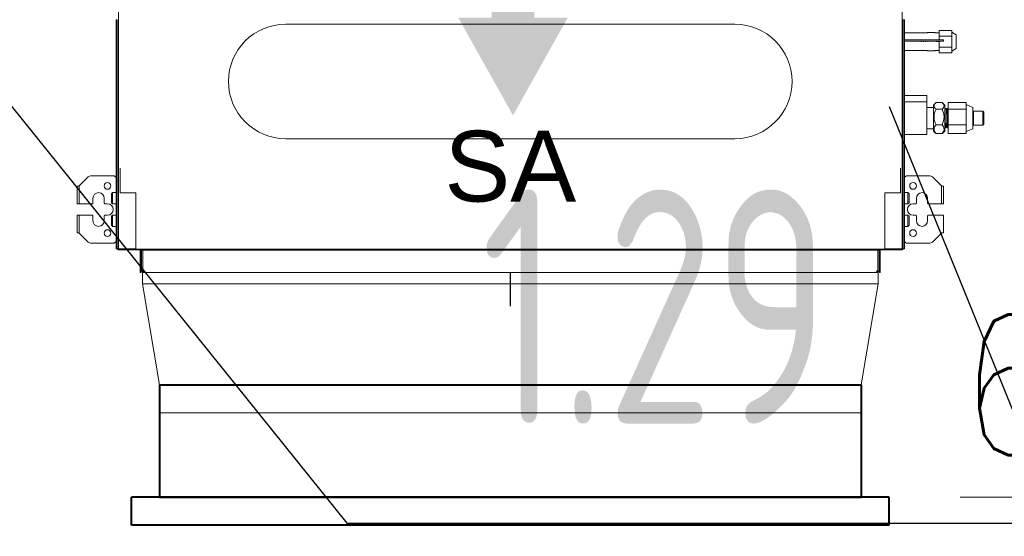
# Model space of a CAD drawing. Header units: millimetres. Extents: x -367720 to -162733, y 309172 to 337444.
# Tile 60 of 256: x -352082 to -351205, y 315410 to 315870. Entities that reach past the tile are written whole.
import ezdxf
from ezdxf.enums import TextEntityAlignment as Align

# ---------------------------------------------------------------- set-up
doc = ezdxf.new("R2010")
doc.units = ezdxf.units.MM
doc.header["$LTSCALE"] = 10
doc.header["$MEASUREMENT"] = 0
doc.linetypes.add('ACAD_ISO03W100', pattern=[30, 12, -18])
doc.linetypes.add('HIDDEN', pattern=[0.375, 0.25, -0.125])
doc.layers.get('0').update_dxf_attribs({"color": 255, "lineweight": 13})
for name, color, linetype, lineweight in [('LATS_AIR_FLOW_TYPE', 5, 'Continuous', 50), ('LATS_EQ_IDU', 7, 'Continuous', 0), ('VZ1', 6, 'Continuous', 18), ('vzt-jednotky', 3, 'Continuous', 13), ('vzt-popis2', 91, 'Continuous', 20), ('vzt-přívod', 2, 'Continuous', 40), ('vzt-čárkkovaná', 50, 'ACAD_ISO03W100', 9)]:
    doc.layers.add(name, color=color, linetype=linetype, lineweight=lineweight)
for name, color, linetype in [('LATS_CONTROL_LINE', 2, 'Continuous'), ('VZT_odvod', 6, 'Continuous'), ('VZT_pozice', 1, 'Continuous')]:
    doc.layers.add(name, color=color, linetype=linetype)
doc.styles.add('ISO8', font='ISO8.shx')
doc.styles.add('LG-TEXT', font='arial.ttf')
doc.styles.add('ROMANS', font='ROMANS.shx', dxfattribs={"height": 80})

# ---------------------------------------------------------------- blocks, each defined once
blk = doc.blocks.new('trouba')
for p, q in [((-0.5, 1), (-0.5, 0)), ((-0.5, 1), (0.5, 1)), ((0.5, 1), (0.5, 0)), ((-0.5, 0), (0.5, 0))]:
    blk.add_line(p, q)
blk = doc.blocks.new('LATS_IDU_LOW_STATIC_L1')
at = {"layer": 'LATS_AIR_FLOW_TYPE', "ltscale": 0.5}
blk.add_hatch(color=5, dxfattribs=at).paths.add_polyline_path([(21.33, -60.61), (-16.48, -60.61), (-16.48, -138.39), (-46.31, -138.39), (2.43, -225.43), (51.17, -138.39), (21.33, -138.39)])
at = {"color": 0, "linetype": 'Continuous', "lineweight": -2}
for p, q in [((-349, -344.21), (-349, 344.23)), ((349, 344.23), (349, -344.21)), ((-351, -140.21), (-351, -344.21)), ((-351, -140.21), (-350, -140.21)), ((-350, -140.21), (-350, -344.21)), ((351, -140.21), (350, -140.21)), ((350, -344.21), (350, -140.21)), ((351, -344.21), (351, -140.21)), ((-200, -144.23), (200, -144.23)), ((371.32, -151.78), (351, -151.78)), ((371.89, -151.7), (377.89, -151.7)), ((382.04, -151.78), (378.46, -151.78)), ((382.04, -149.96), (393.24, -149.96)), ((382.04, -149.96), (382.04, -154.87)), ((382.04, -154.87), (393.24, -154.87)), ((382.04, -154.87), (382.04, -158.28)), ((393.24, -149.96), (393.24, -152.42)), ((397.04, -153.78), (393.24, -151.28)), ((393.24, -152.42), (393.24, -154.87)), ((393.24, -154.87), (393.24, -159.78)), ((397.04, -153.78), (397.04, -154.58)), ((397.04, -154.58), (397.04, -165.78)), ((385.89, -158.28), (351, -158.28)), ((385.89, -159.28), (351, -159.28)), ((365.89, -159.78), (365.89, -159.28)), ((367.92, -159.78), (367.92, -159.28)), ((379.89, -159.78), (379.89, -159.28)), ((381.09, -159.78), (381.09, -159.28)), ((381.59, -159.78), (381.59, -159.28)), ((382.04, -159.28), (382.04, -164.69)), ((382.04, -164.69), (393.24, -164.69)), ((382.04, -164.69), (382.04, -169.59)), ((385.89, -159.28), (385.89, -158.28)), ((393.24, -159.78), (393.24, -164.69)), ((393.24, -164.69), (393.24, -167.14)), ((393.24, -168.28), (397.04, -165.78)), ((351, -167.78), (371.32, -167.78)), ((371.89, -167.86), (377.89, -167.86)), ((378.46, -167.78), (382.04, -167.78)), ((382.04, -169.59), (393.24, -169.59)), ((393.24, -167.14), (393.24, -169.59)), ((351, -207.7), (370.9, -207.7)), ((370.9, -213.36), (370.9, -207.7)), ((370.9, -213.36), (351, -213.36)), ((370.9, -242.36), (370.9, -213.36)), ((376.9, -218.36), (370.9, -218.36)), ((378.64, -214.62), (376.9, -216.36)), ((376.9, -216.36), (376.9, -232.72)), ((384.54, -214.05), (379.26, -214.05)), ((386.9, -216.36), (385.16, -214.62)), ((386.9, -232.72), (386.9, -216.36)), ((389.9, -214.05), (405.9, -214.05)), ((389.9, -214.05), (389.9, -219.91)), ((405.9, -214.05), (405.9, -216.98)), ((411.9, -218.36), (405.9, -215.86)), ((405.9, -216.98), (405.9, -219.91)), ((411.9, -237.36), (411.9, -218.36)), ((384.54, -219.91), (379.26, -219.91)), ((387.4, -219.86), (386.9, -219.86)), ((388.36, -219.36), (387.4, -219.36)), ((387.4, -232.5), (387.4, -219.36)), ((389.19, -219.86), (388.66, -219.86)), ((389.86, -219.36), (389.48, -219.36)), ((389.9, -219.91), (405.9, -219.91)), ((389.9, -219.91), (389.9, -233.71)), ((405.9, -219.91), (405.9, -226.81)), ((405.9, -226.81), (405.9, -233.71)), ((420.85, -221.66), (412.58, -221.66)), ((412.58, -222.24), (412.58, -221.66)), ((412.58, -234.06), (412.58, -222.24)), ((421.75, -222.56), (420.85, -221.66)), ((420.85, -234.06), (420.85, -221.66)), ((421.75, -222.56), (421.75, -233.16)), ((376.9, -232.72), (376.9, -239.36)), ((384.54, -233.71), (379.26, -233.71)), ((386.9, -239.36), (386.9, -232.72)), ((386.9, -235.86), (387.4, -235.86)), ((388.49, -232.5), (387.4, -232.5)), ((387.4, -236.36), (387.4, -233.18)), ((387.4, -236.36), (387.61, -236.36)), ((387.9, -235.86), (388.44, -235.86)), ((388.73, -236.36), (389.11, -236.36)), ((389.4, -235.86), (389.9, -235.86)), ((389.9, -233.71), (405.9, -233.71)), ((389.9, -233.71), (389.9, -241.66)), ((405.9, -233.71), (405.9, -237.69)), ((412.58, -234.06), (420.85, -234.06)), ((420.85, -234.06), (421.75, -233.16)), ((351, -242.36), (370.9, -242.36)), ((370.9, -237.36), (376.9, -237.36)), ((376.9, -239.36), (378.64, -241.1)), ((384.54, -241.66), (379.26, -241.66)), ((385.16, -241.1), (386.9, -239.36)), ((389.9, -241.66), (405.9, -241.66)), ((405.9, -239.86), (411.9, -237.36)), ((405.9, -237.69), (405.9, -241.66)), ((200, -246.19), (-200, -246.19)), ((-375.88, -280.09), (-383.9, -288.11)), ((-373.76, -279.21), (-353.8, -279.21)), ((-347.6, -272.37), (-347.6, -294.41)), ((347.6, -272.37), (347.6, -294.41)), ((353.8, -279.21), (373.76, -279.21)), ((383.9, -288.11), (375.88, -280.09)), ((-385.8, -304.21), (-385.8, -288.41)), ((-385.8, -288.41), (-384.2, -288.41)), ((-384.2, -288.41), (-383.9, -288.11)), ((-383.9, -288.11), (-383.9, -304.21)), ((383.9, -304.21), (383.9, -288.11)), ((383.9, -288.11), (384.2, -288.41)), ((384.2, -288.41), (385.8, -288.41)), ((385.8, -288.41), (385.8, -304.21)), ((-354.2, -294.21), (-355.2, -295.21)), ((-355.2, -303.21), (-355.2, -295.21)), ((-351, -294.21), (-354.2, -294.21)), ((-354.2, -304.21), (-354.2, -294.21)), ((-333.6, -294.41), (-347.6, -294.41)), ((-333.6, -344.41), (-333.6, -294.41)), ((347.6, -294.41), (333.6, -294.41)), ((333.6, -344.41), (333.6, -294.41)), ((354.2, -294.21), (351, -294.21)), ((355.2, -295.21), (354.2, -294.21)), ((354.2, -304.21), (354.2, -294.21)), ((355.2, -303.21), (355.2, -295.21)), ((-383.9, -304.21), (-385.8, -304.21)), ((-372.2, -304.21), (-383.9, -304.21)), ((-371.7, -299.21), (-371.7, -303.71)), ((-361.7, -303.71), (-361.7, -299.21)), ((-358.7, -304.21), (-361.2, -304.21)), ((-355.2, -303.21), (-354.2, -304.21)), ((-354.2, -304.21), (-351, -304.21)), ((351, -304.21), (354.2, -304.21)), ((354.2, -304.21), (355.2, -303.21)), ((361.2, -304.21), (358.7, -304.21)), ((361.7, -299.21), (361.7, -303.71)), ((371.7, -303.71), (371.7, -299.21)), ((383.9, -304.21), (372.2, -304.21)), ((385.8, -304.21), (383.9, -304.21)), ((-385.8, -330.01), (-385.8, -314.21)), ((-385.8, -314.21), (-383.9, -314.21)), ((-383.9, -314.21), (-383.9, -330.31)), ((-383.9, -314.21), (-372.2, -314.21)), ((-371.7, -314.71), (-371.7, -319.21)), ((-361.7, -319.21), (-361.7, -314.71)), ((-361.2, -314.21), (-358.7, -314.21)), ((-354.2, -314.21), (-355.2, -315.21)), ((-355.2, -323.21), (-355.2, -315.21)), ((-351, -314.21), (-354.2, -314.21)), ((-354.2, -324.21), (-354.2, -314.21)), ((354.2, -314.21), (351, -314.21)), ((355.2, -315.21), (354.2, -314.21)), ((354.2, -324.21), (354.2, -314.21)), ((355.2, -323.21), (355.2, -315.21)), ((358.7, -314.21), (361.2, -314.21)), ((361.7, -314.71), (361.7, -319.21)), ((371.7, -319.21), (371.7, -314.71)), ((372.2, -314.21), (383.9, -314.21)), ((383.9, -314.21), (385.8, -314.21)), ((385.8, -314.21), (385.8, -330.01)), ((-355.2, -323.21), (-354.2, -324.21)), ((-354.2, -324.21), (-351, -324.21)), ((351, -324.21), (354.2, -324.21)), ((354.2, -324.21), (355.2, -323.21)), ((-384.2, -330.01), (-385.8, -330.01)), ((-383.9, -330.31), (-384.2, -330.01)), ((-383.9, -330.31), (-375.88, -338.33)), ((375.88, -338.33), (383.9, -330.31)), ((384.2, -330.01), (383.9, -330.31)), ((385.8, -330.01), (384.2, -330.01)), ((-353.8, -339.21), (-373.76, -339.21)), ((373.76, -339.21), (353.8, -339.21)), ((-351, -344.21), (-350, -344.21)), ((-349, -344.21), (-350, -344.21)), ((-347.6, -344.21), (-349, -344.21)), ((-349, -345.21), (-349, -344.41)), ((-349, -344.41), (-347.6, -344.41)), ((-347.6, -345.21), (-349, -345.21)), ((-348.4, -344.41), (-348.4, -344.21)), ((-347.6, -344.21), (-333.6, -344.21)), ((-347.6, -344.21), (-347.6, -345.21)), ((-347.6, -345.21), (347.6, -345.21)), ((-333.6, -344.41), (333.6, -344.41)), ((-329.5, -345.41), (-328.7, -345.41)), ((-329.5, -345.41), (-329.5, -362.41)), ((-328.7, -345.41), (-328.7, -362.41)), ((-328.5, -345.21), (-328.5, -345.41)), ((-328.5, -345.41), (-328.5, -362.41)), ((-328.5, -345.41), (-327.3, -345.41)), ((-327.3, -345.21), (-327.3, -345.41)), ((-327.3, -345.41), (327.3, -345.41)), ((-327.3, -345.41), (-327.3, -362.41)), ((327.3, -345.21), (327.3, -345.41)), ((327.3, -345.41), (328.5, -345.41)), ((327.3, -345.41), (327.3, -362.41)), ((328.5, -345.21), (328.5, -345.41)), ((328.5, -345.41), (328.5, -362.41)), ((328.7, -345.41), (329.5, -345.41)), ((328.7, -345.41), (328.7, -362.41)), ((329.5, -345.41), (329.5, -362.41)), ((333.6, -344.21), (347.6, -344.21)), ((349, -344.21), (347.6, -344.21)), ((347.6, -344.21), (347.6, -345.21)), ((347.6, -344.41), (349, -344.41)), ((349, -345.21), (347.6, -345.21)), ((349, -344.21), (350, -344.21)), ((349, -344.41), (349, -345.21)), ((351, -344.21), (350, -344.21)), ((-329.5, -362.41), (-328.7, -362.41)), ((-329.5, -365.41), (-329.5, -362.41)), ((-328.7, -365.41), (-329.5, -365.41)), ((-328.7, -362.41), (-328.7, -365.41)), ((-324.3, -365.41), (324.3, -365.41)), ((328.7, -362.41), (329.5, -362.41)), ((328.7, -365.41), (328.7, -362.41)), ((329.5, -365.41), (328.7, -365.41)), ((329.5, -362.41), (329.5, -365.41))]:
    blk.add_line(p, q, dxfattribs=at)
at = {"color": 0, "linetype": 'Continuous', "lineweight": -2, "extrusion": (0, 0, -1)}
for centre in [(358.7, -288.21), (-358.7, -288.21), (358.7, -330.21), (-358.7, -330.21)]:
    blk.add_circle(centre, 3, dxfattribs=at)
for centre, radius, start, end in [((199.99, -195.21), 50.98, 270.00567, 89.99435), ((-199.99, -195.21), 50.98, 90.00567, 269.99433), ((-412.58, -219.66), 2, 270, 289.82952), ((-412.58, -236.06), 2, 70.17048, 90), ((366.7, -299.21), 5, 0, 180), ((-366.7, -299.21), 5, 0, 180), ((358.7, -309.21), 5, 90, 270), ((-358.7, -309.21), 5, 270, 90), ((366.7, -319.21), 5, 180, 0), ((-366.7, -319.21), 5, 180, 0), ((329.7, -345.41), 0.2, 90, 180), ((329.7, -345.41), 1, 168.46172, 180), ((-349, -344.21), 1, 180, 270), ((-349, -344.21), 0.2, 180, 270)]:
    blk.add_arc(centre, radius, start, end, dxfattribs=at)
at = {"color": 0, "linetype": 'Continuous', "lineweight": -2}
for centre, radius, start, end in [((377.89, -153.7), 2, 73.44502, 94.75438), ((371.89, -165.86), 2, 253.44514, 274.75438), ((-373.76, -282.21), 3, 90, 135), ((-353.8, -282.21), 3, 21.04031, 90), ((353.8, -282.21), 3, 90, 158.95969), ((373.76, -282.21), 3, 45, 90), ((-372.2, -303.71), 0.5, 270, 0), ((-361.2, -303.71), 0.5, 180, 270), ((361.2, -303.71), 0.5, 270, 0), ((372.2, -303.71), 0.5, 180, 270), ((-372.2, -314.71), 0.5, 0, 90), ((-361.2, -314.71), 0.5, 90, 180), ((361.2, -314.71), 0.5, 0, 90), ((372.2, -314.71), 0.5, 90, 180), ((-373.76, -336.21), 3, 225, 270), ((-353.8, -336.21), 3, 270, 338.95969), ((353.8, -336.21), 3, 201.04031, 270), ((373.76, -336.21), 3, 270, 315), ((-349, -344.21), 1, 180, 270), ((-349, -344.21), 0.2, 180, 270), ((329.7, -345.41), 1, 168.46172, 180), ((329.7, -345.41), 0.2, 90, 180), ((-325.5, -362.41), 3, 180, 270), ((-324.3, -362.41), 3, 180, 270), ((324.3, -362.41), 3, 270, 0), ((325.5, -362.41), 3, 270, 0)]:
    blk.add_arc(centre, radius, start, end, dxfattribs=at)
for points, degree in [([(371.33, -151.78), (371.5, -151.73), (371.69, -151.7), (371.89, -151.7)], 3), ([(378.56, -151.82), (378.36, -151.74), (378.13, -151.7), (377.89, -151.7)], 3), ([(371.89, -167.86), (371.63, -167.86), (371.4, -167.81), (371.2, -167.74)], 3), ([(377.89, -167.86), (378.08, -167.86), (378.27, -167.83), (378.43, -167.78)], 3), ([(388.67, -219.88), (388.52, -219.62), (388.37, -219.36)], 2), ([(389.47, -219.36), (389.32, -219.62), (389.17, -219.88)], 2), ([(389.9, -219.41), (389.89, -219.39), (389.87, -219.36)], 2), ([(387.4, -232.48), (387.4, -232.73), (387.4, -232.96), (387.4, -233.18)], 3), ([(387.4, -233.18), (387.47, -235.18), (387.54, -236.36), (387.61, -236.36)], 3), ([(387.62, -236.35), (387.77, -236.09), (387.92, -235.83)], 2), ([(388.42, -235.83), (388.57, -236.09), (388.72, -236.35)], 2), ([(389.12, -236.35), (389.26, -236.11), (389.41, -235.86)], 2), ([(379.26, -241.66), (379.03, -241.47), (378.81, -241.27), (378.62, -241.07)], 3), ([(385.18, -241.07), (384.99, -241.27), (384.77, -241.47), (384.54, -241.66)], 3)]:
    blk.add_open_spline(points, degree=degree, dxfattribs=at)
for points, knots in [([(370.11, -159.78), (370.11, -159.78), (370.11, -159.78), (370.11, -159.61), (370.11, -159.44), (370.12, -159.28)], [0, 0, 0, 0, 0.001192, 0.001192, 1, 1, 1, 1]), ([(379.66, -159.78), (379.66, -159.78), (379.66, -159.78), (379.66, -159.61), (379.66, -159.44), (379.66, -159.28)], [0, 0, 0, 0, 0.001192, 0.001192, 1, 1, 1, 1]), ([(379.26, -219.91), (378.18, -219), (377.4, -218.01), (377.4, -215.95), (378.18, -214.96), (379.26, -214.05)], [0, 0, 0, 0, 0.5, 0.5, 1, 1, 1, 1]), ([(384.54, -214.05), (385.62, -214.96), (386.4, -215.95), (386.4, -218.01), (385.62, -219), (384.54, -219.91)], [0, 0, 0, 0, 0.5, 0.5, 1, 1, 1, 1]), ([(379.26, -233.71), (378.19, -231.58), (377.4, -229.24), (377.4, -224.38), (378.18, -222.05), (379.26, -219.91)], [0, 0, 0, 0, 0.5, 0.5, 1, 1, 1, 1]), ([(384.54, -219.91), (385.62, -222.05), (386.4, -224.38), (386.4, -229.24), (385.62, -231.57), (384.54, -233.71)], [0, 0, 0, 0, 0.5, 0.5, 1, 1, 1, 1]), ([(388.38, -219.38), (388.42, -219.45), (388.46, -219.86), (388.56, -221.93), (388.64, -224.36), (388.78, -229.5), (388.86, -232.18), (388.99, -235.5), (389.05, -236.34), (389.11, -236.35)], [0, 0, 0, 0, 0.160545, 0.160545, 0.456754, 0.456754, 0.752962, 0.752962, 1, 1, 1, 1]), ([(389.4, -235.86), (389.39, -235.86), (389.39, -235.85), (389.31, -235.64), (389.24, -234.32), (389.11, -230.3), (389.03, -227.7), (388.89, -223.14), (388.82, -221.22), (388.72, -220.08), (388.69, -219.92), (388.67, -219.88)], [0, 0, 0, 0, 0.026201, 0.026201, 0.317322, 0.317322, 0.608443, 0.608443, 0.899563, 0.899563, 1, 1, 1, 1]), ([(389.19, -219.86), (389.21, -219.86), (389.22, -219.9), (389.3, -220.41), (389.38, -221.87), (389.5, -225.85), (389.58, -228.35), (389.71, -232.71), (389.78, -234.5), (389.87, -235.52), (389.88, -235.66), (389.9, -235.75)], [0, 0, 0, 0, 0.062011, 0.062011, 0.351782, 0.351782, 0.641553, 0.641553, 0.931324, 0.931324, 1, 1, 1, 1]), ([(389.9, -229.5), (389.84, -227.2), (389.77, -224.71), (389.64, -220.9), (389.57, -219.61), (389.49, -219.36), (389.48, -219.35), (389.47, -219.37)], [0, 0, 0, 0, 0.456663, 0.456663, 0.922646, 0.922646, 1, 1, 1, 1]), ([(379.26, -233.71), (378.18, -234.95), (377.4, -236.29), (377.4, -239.09), (378.18, -240.43), (379.26, -241.66)], [0, 0, 0, 0, 0.5, 0.5, 1, 1, 1, 1]), ([(384.54, -241.66), (385.61, -240.44), (386.4, -239.09), (386.4, -236.29), (385.62, -234.94), (384.54, -233.71)], [0, 0, 0, 0, 0.5, 0.5, 1, 1, 1, 1]), ([(387.9, -235.86), (387.89, -235.86), (387.89, -235.85), (387.82, -235.61), (387.74, -234.39), (387.68, -232.53)], [0, 0, 0, 0, 0.096958, 0.096958, 1, 1, 1, 1]), ([(388.21, -232.54), (388.28, -234.32), (388.34, -235.51), (388.42, -235.82), (388.42, -235.84), (388.43, -235.85)], [0, 0, 0, 0, 0.912247, 0.912247, 1, 1, 1, 1]), ([(388.72, -236.34), (388.71, -236.33), (388.7, -236.31), (388.62, -235.92), (388.56, -234.53), (388.49, -232.5)], [0, 0, 0, 0, 0.102334, 0.102334, 1, 1, 1, 1])]:
    blk.add_open_spline(points, degree=3, knots=knots, dxfattribs=at)
at = {"layer": 'LATS_CONTROL_LINE', "color": 2}
blk.add_line((0, -365.41), (0, -395.41), dxfattribs=at)
at = {"layer": 'LATS_AIR_FLOW_TYPE', "color": 2, "style": 'LG-TEXT'}
blk.add_text('SA', height=63, dxfattribs=at).set_placement((0, -302.12), align=Align.CENTER)
blk = doc.blocks.new('A$C44164CF6')
at = {"layer": 'vzt-popis2'}
for p, q in [((2825, -3375), (2810, -3285)), ((3465, -3285), (3450, -3375)), ((3795.34, -3475.07, 50007.5), (3538.2, -3475.07, 50007.5))]:
    blk.add_line(p, q, dxfattribs=at)
at = {"layer": 'VZT_pozice', "color": 7}
blk.add_line((3474.91, -3126.95, 7.5), (4207.67, -4931.57, 7.5), dxfattribs=at)
at = {"layer": 'LATS_EQ_IDU', "color": 1, "ltscale": 5}
blk.add_blockref('LATS_IDU_LOW_STATIC_L1', (3137.5, -2909.59), dxfattribs=at)
at = {"layer": 'vzt-jednotky', "lineweight": 30, "xscale": 655, "yscale": 10, "zscale": 655, "rotation": 180}
blk.add_blockref('trouba', (3137.5, -3275), dxfattribs=at)
at = {"layer": 'vzt-přívod', "xscale": 625, "yscale": 100, "zscale": 625}
blk.add_blockref('trouba', (3137.5, -3475), dxfattribs=at)
at = {"layer": 'vzt-přívod', "xscale": 675, "yscale": 25, "zscale": 675, "rotation": 180}
blk.add_blockref('trouba', (3137.5, -3475), dxfattribs=at)
at = {"layer": 'vzt-čárkkovaná', "ltscale": 100, "xscale": 625, "yscale": 75, "zscale": 625}
blk.add_blockref('trouba', (3137.5, -3475), dxfattribs=at)
at = {"layer": 'VZ1', "extrusion": (0, -1, -1.22461e-16), "style": 'ROMANS', "width": 0.8, "flags": 1}
for tag, p in [('MATERIAL', (-2269.09, 3112.52, -14812.16)), ('PRIRUBA', (-2269.09, 3112.52, -14812.16)), ('PRUTOK', (-2269.09, 3112.52, -14812.16)), ('PLOCHA', (-2269.09, 3112.52, -14812.16)), ('OBVOD', (-2269.09, 3112.52, -14812.16)), ('NAZEV', (-2269.09, 3112.52, -14812.16)), ('KOTA', (-2269.09, 3112.52, -14812.16)), ('USEK', (-2269.09, 3112.52, -14812.16)), ('TVAR', (-2269.09, 3112.52, -14812.16)), ('POS', (-2269.09, 3112.52, -14812.16)), ('NB2', (-2269.09, 3112.52, -14812.16)), ('NB1', (-2269.09, 3112.52, -14812.16)), ('DB', (-2269.09, 3112.52, -14812.16)), ('DA', (-2269.09, 3112.52, -14812.16)), ('B2', (-2269.09, 3112.52, -14812.16)), ('B1', (-2269.09, 3112.52, -14812.16)), ('A2', (-2269.09, 3112.52, -14812.16)), ('A1', (-2269.09, 3112.52, -14812.16)), ('LT', (-2269.09, 3112.52, -14812.16)), ('MATERIAL', (99885.33, 3112.52, -14812.16)), ('PRIRUBA', (99885.33, 3112.52, -14812.16)), ('PRUTOK', (99885.33, 3112.52, -14812.16)), ('PLOCHA', (99885.33, 3112.52, -14812.16)), ('OBVOD', (99885.33, 3112.52, -14812.16)), ('NAZEV', (99885.33, 3112.52, -14812.16)), ('KOTA', (99885.33, 3112.52, -14812.16)), ('USEK', (99885.33, 3112.52, -14812.16)), ('TVAR', (99885.33, 3112.52, -14812.16)), ('POS', (99885.33, 3112.52, -14812.16)), ('NB2', (99885.33, 3112.52, -14812.16)), ('NB1', (99885.33, 3112.52, -14812.16)), ('DB', (99885.33, 3112.52, -14812.16)), ('DA', (99885.33, 3112.52, -14812.16)), ('B2', (99885.33, 3112.52, -14812.16)), ('B1', (99885.33, 3112.52, -14812.16)), ('A2', (99885.33, 3112.52, -14812.16)), ('A1', (99885.33, 3112.52, -14812.16)), ('LT', (99885.33, 3112.52, -14812.16))]:
    blk.add_attdef(tag, p, '', height=1, rotation=180, dxfattribs=at)
at = {"layer": 'VZ1', "extrusion": (1.22461e-16, 1, 4.44089e-16), "style": 'ROMANS', "width": 0.8, "flags": 1}
for tag, p in [('MATERIAL', (2269.09, 2852.52, 14812.16)), ('PRIRUBA', (2269.09, 2852.52, 14812.16)), ('IZOLACE', (2269.09, 2852.52, 14812.16)), ('PRUTOK', (2269.09, 2852.52, 14812.16)), ('PLOCHA', (2269.09, 2852.52, 14812.16)), ('NASTCE', (2269.09, 2852.52, 14812.16)), ('OBVOD', (2269.09, 2852.52, 14812.16)), ('NAZEV', (2269.09, 2852.52, 14812.16)), ('KOTA', (2269.09, 2852.52, 14812.16)), ('USEK', (2269.09, 2852.52, 14812.16)), ('TVAR', (2269.09, 2852.52, 14812.16)), ('POS', (2269.09, 2852.52, 14812.16)), ('NB2', (2269.09, 2852.52, 14812.16)), ('NB1', (2269.09, 2852.52, 14812.16)), ('B1', (2269.09, 2852.52, 14812.16)), ('VS', (2269.09, 2852.52, 14812.16)), ('A1', (2269.09, 2852.52, 14812.16)), ('LT', (2269.09, 2852.52, 14812.16)), ('MATERIAL', (-99885.33, 2852.52, 14812.16)), ('PRIRUBA', (-99885.33, 2852.52, 14812.16)), ('IZOLACE', (-99885.33, 2852.52, 14812.16)), ('PRUTOK', (-99885.33, 2852.52, 14812.16)), ('PLOCHA', (-99885.33, 2852.52, 14812.16)), ('NASTCE', (-99885.33, 2852.52, 14812.16)), ('OBVOD', (-99885.33, 2852.52, 14812.16)), ('NAZEV', (-99885.33, 2852.52, 14812.16)), ('KOTA', (-99885.33, 2852.52, 14812.16)), ('USEK', (-99885.33, 2852.52, 14812.16)), ('TVAR', (-99885.33, 2852.52, 14812.16)), ('POS', (-99885.33, 2852.52, 14812.16)), ('NB2', (-99885.33, 2852.52, 14812.16)), ('NB1', (-99885.33, 2852.52, 14812.16)), ('B1', (-99885.33, 2852.52, 14812.16)), ('VS', (-99885.33, 2852.52, 14812.16)), ('A1', (-99885.33, 2852.52, 14812.16)), ('LT', (-99885.33, 2852.52, 14812.16))]:
    blk.add_attdef(tag, p, '', height=1, dxfattribs=at)
at = {"layer": 'vzt-popis2', "style": 'ROMANS', "width": 0.8}
blk.add_text('625', height=125, dxfattribs=at).set_placement((3666.77, -3374.93, 50007.5), align=Align.MIDDLE_CENTER)
blk = doc.blocks.new('LU-H')
at = {"linetype": 'ByBlock', "style": 'ISO8'}
blk.add_attdef('LU-WERT', text='', height=1, dxfattribs=at).set_placement((0.0065, -0.0082), align=Align.CENTER)
blk = doc.blocks.new('A$C44067DDB')
at = {"layer": 'VZT_pozice', "color": 7}
blk.add_line((12957.8423, 3465.6043), (13491.9296, 2801.9978), dxfattribs=at)
at = {"layer": 'VZT_pozice', "color": 2}
blk.add_line((13491.9296, 2801.9978), (14140.7841, 2801.9978), dxfattribs=at)
at = {"layer": 'VZT_odvod', "linetype": 'HIDDEN', "ltscale": 200}
ref = blk.add_blockref('LU-H', (13905.5541, 2892.664, -10), dxfattribs=dict(at, xscale=-250, yscale=250, zscale=250))
ref.add_attrib('LU-WERT', '1.29', dxfattribs={"layer": '0', "linetype": 'ByBlock', "height": 208.33333, "style": 'ISO8', "width": 0.75}).set_placement((13766.7469, 2890.6124, -10), align=Align.CENTER)
at = {"layer": 'VZ1', "extrusion": (1.04009e-13, 1, -4.87544e-15), "style": 'ROMANS', "width": 0.8, "flags": 1}
for tag in ['KOTA', 'USEK', 'TVAR', 'POS', 'NB2', 'NB1', 'VS', 'LT', 'D']:
    blk.add_attdef(tag, (-111318.983, 5039.0799, 11669.1415), '', height=1, dxfattribs=at)
at = {"layer": 'VZ1', "extrusion": (1, -3.06152e-16, 0), "style": 'ROMANS', "width": 0.8, "flags": 1}
for tag in ['NB2', 'NB1', 'PRUTOK', 'USEK', 'KOTA', 'NAZEV', 'PRIRUBA2', 'POS', 'MATERIAL', 'PRUMER', 'PLOCHA', 'LT', 'UHEL', 'R', 'D', 'TVAR']:
    blk.add_attdef(tag, (11669.1415, 5039.0799, 111318.983), '', height=1, rotation=90, dxfattribs=at)
at = {"layer": 'VZ1', "extrusion": (-2.71917e-32, 1, -4.44089e-16), "style": 'ROMANS', "width": 0.8, "flags": 1}
for tag, p in [('MATERIAL', (-177204.9859, 2943.2966, 11491.6104)), ('PRIRUBA', (-177204.9859, 2943.2966, 11491.6104)), ('PRUTOK', (-177204.9859, 2943.2966, 11491.6104)), ('PLOCHA', (-177204.9859, 2943.2966, 11491.6104)), ('OBVOD', (-177204.9859, 2943.2966, 11491.6104)), ('NAZEV', (-177204.9859, 2943.2966, 11491.6104)), ('KOTA', (-177204.9859, 2943.2966, 11491.6104)), ('USEK', (-177204.9859, 2943.2966, 11491.6104)), ('TVAR', (-177204.9859, 2943.2966, 11491.6104)), ('NBN', (-177204.9859, 2943.2966, 11491.6104)), ('POS', (-177204.9859, 2943.2966, 11491.6104)), ('NB3', (-177204.9859, 2943.2966, 11491.6104)), ('VS', (-177204.9859, 2943.2966, 11491.6104)), ('LT', (-177204.9859, 2943.2966, 11491.6104)), ('B', (-177204.9859, 2943.2966, 11491.6104)), ('R', (-177204.9859, 2943.2966, 11491.6104)), ('A', (-177204.9859, 2943.2966, 11491.6104)), ('MATERIAL', (-11332.888, 6131.7212, 9501.275)), ('MATERIAL', (-11332.9671, 2943.2966, 9501.275)), ('PRIRUBA', (-11332.888, 6131.7212, 9501.275)), ('PRIRUBA', (-11332.9671, 2943.2966, 9501.275)), ('PRUTOK', (-11332.888, 6131.7212, 9501.275)), ('PRUTOK', (-11332.9671, 2943.2966, 9501.275)), ('PLOCHA', (-11332.888, 6131.7212, 9501.275)), ('PLOCHA', (-11332.9671, 2943.2966, 9501.275)), ('OBVOD', (-11332.888, 6131.7212, 9501.275)), ('OBVOD', (-11332.9671, 2943.2966, 9501.275)), ('NAZEV', (-11332.888, 6131.7212, 9501.275)), ('NAZEV', (-11332.9671, 2943.2966, 9501.275)), ('KOTA', (-11332.888, 6131.7212, 9501.275)), ('USEK', (-11332.888, 6131.7212, 9501.275)), ('KOTA', (-11332.9671, 2943.2966, 9501.275)), ('USEK', (-11332.9671, 2943.2966, 9501.275)), ('TVAR', (-11332.888, 6131.7212, 9501.275)), ('TVAR', (-11332.9671, 2943.2966, 9501.275)), ('NBN', (-11332.888, 6131.7212, 9501.275)), ('NBN', (-11332.9671, 2943.2966, 9501.275)), ('POS', (-11332.888, 6131.7212, 9501.275)), ('NB3', (-11332.888, 6131.7212, 9501.275)), ('POS', (-11332.9671, 2943.2966, 9501.275)), ('NB3', (-11332.9671, 2943.2966, 9501.275)), ('VS', (-11332.888, 6131.7212, 9501.275)), ('LT', (-11332.888, 6131.7212, 9501.275)), ('VS', (-11332.9671, 2943.2966, 9501.275)), ('LT', (-11332.9671, 2943.2966, 9501.275)), ('B', (-11332.888, 6131.7212, 9501.275)), ('R', (-11332.888, 6131.7212, 9501.275)), ('A', (-11332.888, 6131.7212, 9501.275)), ('B', (-11332.9671, 2943.2966, 9501.275)), ('R', (-11332.9671, 2943.2966, 9501.275)), ('A', (-11332.9671, 2943.2966, 9501.275)), ('MATERIAL', (-109446.9123, 2943.2966, 9501.275)), ('PRIRUBA', (-109446.9123, 2943.2966, 9501.275)), ('PRUTOK', (-109446.9123, 2943.2966, 9501.275)), ('PLOCHA', (-109446.9123, 2943.2966, 9501.275)), ('OBVOD', (-109446.9123, 2943.2966, 9501.275)), ('NAZEV', (-109446.9123, 2943.2966, 9501.275)), ('KOTA', (-109446.9123, 2943.2966, 9501.275)), ('USEK', (-109446.9123, 2943.2966, 9501.275)), ('TVAR', (-109446.9123, 2943.2966, 9501.275)), ('NBN', (-109446.9123, 2943.2966, 9501.275)), ('POS', (-109446.9123, 2943.2966, 9501.275)), ('NB3', (-109446.9123, 2943.2966, 9501.275)), ('VS', (-109446.9123, 2943.2966, 9501.275)), ('LT', (-109446.9123, 2943.2966, 9501.275)), ('B', (-109446.9123, 2943.2966, 9501.275)), ('R', (-109446.9123, 2943.2966, 9501.275)), ('A', (-109446.9123, 2943.2966, 9501.275))]:
    blk.add_attdef(tag, p, '', height=1, dxfattribs=at)
at = {"layer": 'VZ1', "extrusion": (-1, 0, 0), "style": 'ROMANS', "width": 0.8, "flags": 1}
for tag, p in [('NB3', (-11312.8354, 2943.2966, -178642.0188)), ('PRUTOK', (-11312.8354, 2943.2966, -178642.0188)), ('USEK', (-11312.8354, 2943.2966, -178642.0188)), ('VS', (-11312.8354, 2943.2966, -178642.0188)), ('NAZEV', (-11312.8354, 2943.2966, -178642.0188)), ('KOTA', (-11312.8354, 2943.2966, -178642.0188)), ('POS', (-11312.8354, 2943.2966, -178642.0188)), ('MATERIAL', (-11312.8354, 2943.2966, -178642.0188)), ('PRIRUBA', (-11312.8354, 2943.2966, -178642.0188)), ('PLOCHA', (-11312.8354, 2943.2966, -178642.0188)), ('OBVOD', (-11312.8354, 2943.2966, -178642.0188)), ('R', (-11312.8354, 2943.2966, -178642.0188)), ('LT', (-11312.8354, 2943.2966, -178642.0188)), ('B', (-11312.8354, 2943.2966, -178642.0188)), ('A', (-11312.8354, 2943.2966, -178642.0188)), ('TVAR', (-11312.8354, 2943.2966, -178642.0188)), ('NB3', (-9322.5, 6131.7212, -12769.9209)), ('PRUTOK', (-9322.5, 6131.7212, -12769.9209)), ('USEK', (-9322.5, 6131.7212, -12769.9209)), ('VS', (-9322.5, 6131.7212, -12769.9209)), ('NAZEV', (-9322.5, 6131.7212, -12769.9209)), ('KOTA', (-9322.5, 6131.7212, -12769.9209)), ('POS', (-9322.5, 6131.7212, -12769.9209)), ('MATERIAL', (-9322.5, 6131.7212, -12769.9209)), ('PRIRUBA', (-9322.5, 6131.7212, -12769.9209)), ('PLOCHA', (-9322.5, 6131.7212, -12769.9209)), ('OBVOD', (-9322.5, 6131.7212, -12769.9209)), ('R', (-9322.5, 6131.7212, -12769.9209)), ('LT', (-9322.5, 6131.7212, -12769.9209)), ('B', (-9322.5, 6131.7212, -12769.9209)), ('A', (-9322.5, 6131.7212, -12769.9209)), ('TVAR', (-9322.5, 6131.7212, -12769.9209)), ('NB3', (-9322.5, 2943.2966, -12770)), ('PRUTOK', (-9322.5, 2943.2966, -12770)), ('USEK', (-9322.5, 2943.2966, -12770)), ('VS', (-9322.5, 2943.2966, -12770)), ('NAZEV', (-9322.5, 2943.2966, -12770)), ('KOTA', (-9322.5, 2943.2966, -12770)), ('POS', (-9322.5, 2943.2966, -12770)), ('MATERIAL', (-9322.5, 2943.2966, -12770)), ('PRIRUBA', (-9322.5, 2943.2966, -12770)), ('PLOCHA', (-9322.5, 2943.2966, -12770)), ('OBVOD', (-9322.5, 2943.2966, -12770)), ('R', (-9322.5, 2943.2966, -12770)), ('LT', (-9322.5, 2943.2966, -12770)), ('B', (-9322.5, 2943.2966, -12770)), ('A', (-9322.5, 2943.2966, -12770)), ('TVAR', (-9322.5, 2943.2966, -12770)), ('NB3', (-9322.5, 2943.2966, -110883.9452)), ('PRUTOK', (-9322.5, 2943.2966, -110883.9452)), ('USEK', (-9322.5, 2943.2966, -110883.9452)), ('VS', (-9322.5, 2943.2966, -110883.9452)), ('NAZEV', (-9322.5, 2943.2966, -110883.9452)), ('KOTA', (-9322.5, 2943.2966, -110883.9452)), ('POS', (-9322.5, 2943.2966, -110883.9452)), ('MATERIAL', (-9322.5, 2943.2966, -110883.9452)), ('PRIRUBA', (-9322.5, 2943.2966, -110883.9452)), ('PLOCHA', (-9322.5, 2943.2966, -110883.9452)), ('OBVOD', (-9322.5, 2943.2966, -110883.9452)), ('R', (-9322.5, 2943.2966, -110883.9452)), ('LT', (-9322.5, 2943.2966, -110883.9452)), ('B', (-9322.5, 2943.2966, -110883.9452)), ('A', (-9322.5, 2943.2966, -110883.9452)), ('TVAR', (-9322.5, 2943.2966, -110883.9452))]:
    blk.add_attdef(tag, p, '', height=1, rotation=270, dxfattribs=at)
at = {"layer": 'VZ1', "extrusion": (1, -2.32324e-14, 0), "style": 'ROMANS', "width": 0.8, "flags": 1}
for tag in ['NB2', 'NB1', 'PRUTOK', 'USEK', 'KOTA', 'NAZEV', 'PRIRUBA2', 'POS', 'MATERIAL', 'PRUMER', 'PLOCHA', 'LT', 'UHEL', 'R', 'D', 'TVAR']:
    blk.add_attdef(tag, (11224.1742, 2147.9426, 13745.0379), '', height=1, rotation=270, dxfattribs=at)
at = {"layer": 'VZ1', "extrusion": (-1.83691e-16, -1, 0), "style": 'ROMANS', "width": 0.8, "flags": 1}
for tag in ['POZNAMKA', 'NB2', 'NB1', 'DATA-HODNOTA', 'DATA-KLIC', 'PRUTOK', 'USEK', 'DRUHTLUM', 'ZETA', 'PR', 'TYP', 'NAZEV', 'POS', 'VETA']:
    blk.add_attdef(tag, (111863.9472, 3000, -10940.785), '', height=1, dxfattribs=at)
at = {"layer": 'VZ1', "extrusion": (0, 1, -1.26974e-15), "style": 'ROMANS', "width": 0.8, "flags": 1}
for tag in ['PRIRUBA2', 'MATERIAL', 'PRUMER', 'IZOLACE', 'PRUTOK', 'PLOCHA', 'NASTCE', 'NAZEV', 'KOTA', 'USEK', 'TVAR', 'POS', 'NB2', 'NB1', 'VS', 'LT', 'D']:
    blk.add_attdef(tag, (-111858.983, 2389.3275, 10075), '', height=1, dxfattribs=at)
at = {"layer": 'VZ1', "style": 'ROMANS', "width": 0.8, "flags": 1}
for tag in ['VS', 'OBVOD', 'USEK', 'IZOLACE', 'NASTCE', 'PRUTOK', 'KOTA', 'POS', 'PRIRUBA', 'PLOCHA', 'A1', 'TVAR', 'NB2', 'NB1', 'NAZEV', 'MATERIAL', 'LT', 'B1']:
    blk.add_attdef(tag, (12740, 9530), '', height=1, rotation=270, dxfattribs=at)
at = {"layer": 'VZ1', "extrusion": (0, -1, 0), "style": 'ROMANS', "width": 0.8, "flags": 1}
for tag, p in [('NBN', (179201.405, 2639.0523, -9490.3354)), ('NB3', (179201.405, 2639.0523, -9490.3354)), ('PRUTOK', (179201.405, 2639.0523, -9490.3354)), ('USEK', (179201.405, 2639.0523, -9490.3354)), ('VS', (179201.405, 2639.0523, -9490.3354)), ('NAZEV', (179201.405, 2639.0523, -9490.3354)), ('KOTA', (179201.405, 2639.0523, -9490.3354)), ('POS', (179201.405, 2639.0523, -9490.3354)), ('MATERIAL', (179201.405, 2639.0523, -9490.3354)), ('PRIRUBA', (179201.405, 2639.0523, -9490.3354)), ('PLOCHA', (179201.405, 2639.0523, -9490.3354)), ('OBVOD', (179201.405, 2639.0523, -9490.3354)), ('R', (179201.405, 2639.0523, -9490.3354)), ('LT', (179201.405, 2639.0523, -9490.3354)), ('B', (179201.405, 2639.0523, -9490.3354)), ('A', (179201.405, 2639.0523, -9490.3354)), ('TVAR', (179201.405, 2639.0523, -9490.3354)), ('NBN', (13329.3863, 2639.0523, -7500)), ('NB3', (13329.3863, 2639.0523, -7500)), ('PRUTOK', (13329.3863, 2639.0523, -7500)), ('USEK', (13329.3863, 2639.0523, -7500)), ('VS', (13329.3863, 2639.0523, -7500)), ('NAZEV', (13329.3863, 2639.0523, -7500)), ('KOTA', (13329.3863, 2639.0523, -7500)), ('POS', (13329.3863, 2639.0523, -7500)), ('MATERIAL', (13329.3863, 2639.0523, -7500)), ('PRIRUBA', (13329.3863, 2639.0523, -7500)), ('PLOCHA', (13329.3863, 2639.0523, -7500)), ('OBVOD', (13329.3863, 2639.0523, -7500)), ('R', (13329.3863, 2639.0523, -7500)), ('LT', (13329.3863, 2639.0523, -7500)), ('B', (13329.3863, 2639.0523, -7500)), ('A', (13329.3863, 2639.0523, -7500)), ('TVAR', (13329.3863, 2639.0523, -7500)), ('TVAR', (111443.3315, 2639.0523, -7500)), ('A', (111443.3315, 2639.0523, -7500)), ('B', (111443.3315, 2639.0523, -7500)), ('LT', (111443.3315, 2639.0523, -7500)), ('R', (111443.3315, 2639.0523, -7500)), ('OBVOD', (111443.3315, 2639.0523, -7500)), ('PLOCHA', (111443.3315, 2639.0523, -7500)), ('PRIRUBA', (111443.3315, 2639.0523, -7500)), ('MATERIAL', (111443.3315, 2639.0523, -7500)), ('POS', (111443.3315, 2639.0523, -7500)), ('KOTA', (111443.3315, 2639.0523, -7500)), ('NAZEV', (111443.3315, 2639.0523, -7500)), ('VS', (111443.3315, 2639.0523, -7500)), ('USEK', (111443.3315, 2639.0523, -7500)), ('PRUTOK', (111443.3315, 2639.0523, -7500)), ('NB3', (111443.3315, 2639.0523, -7500)), ('NBN', (111443.3315, 2639.0523, -7500)), ('NBN', (111443.3315, 2639.0523, -7500)), ('NB3', (111443.3315, 2639.0523, -7500)), ('PRUTOK', (111443.3315, 2639.0523, -7500)), ('USEK', (111443.3315, 2639.0523, -7500)), ('VS', (111443.3315, 2639.0523, -7500)), ('NAZEV', (111443.3315, 2639.0523, -7500)), ('KOTA', (111443.3315, 2639.0523, -7500)), ('POS', (111443.3315, 2639.0523, -7500)), ('MATERIAL', (111443.3315, 2639.0523, -7500)), ('PRIRUBA', (111443.3315, 2639.0523, -7500)), ('PLOCHA', (111443.3315, 2639.0523, -7500)), ('OBVOD', (111443.3315, 2639.0523, -7500)), ('R', (111443.3315, 2639.0523, -7500)), ('LT', (111443.3315, 2639.0523, -7500)), ('B', (111443.3315, 2639.0523, -7500)), ('A', (111443.3315, 2639.0523, -7500)), ('TVAR', (111443.3315, 2639.0523, -7500))]:
    blk.add_attdef(tag, p, '', height=1, rotation=90, dxfattribs=at)
at = {"layer": 'VZ1', "extrusion": (2.83287e-14, -1, 0), "style": 'ROMANS', "width": 0.8, "flags": 1}
for tag, p in [('IZOLACE', (4619.6938, 3000, -5099.5832)), ('NASTCE', (4619.6938, 3000, -5099.5832)), ('NB2', (4619.6938, 3000, -5099.5832)), ('NB1', (4619.6938, 3000, -5099.5832)), ('VS', (4619.6938, 3000, -5099.5832)), ('PRUTOK', (4619.6938, 3000, -5099.5832)), ('USEK', (4619.6938, 3000, -5099.5832)), ('KOTA', (4619.6938, 3000, -5099.5832)), ('NAZEV', (4619.6938, 3000, -5099.5832)), ('PRIRUBA2', (4619.6938, 3000, -5099.5832)), ('POS', (4619.6938, 3000, -5099.5832)), ('MATERIAL', (4619.6938, 3000, -5099.5832)), ('PRUMER', (4619.6938, 3000, -5099.5832)), ('PLOCHA', (4619.6938, 3000, -5099.5832)), ('LT', (4619.6938, 3000, -5099.5832)), ('D', (4619.6938, 3000, -5099.5832)), ('TVAR', (4619.6938, 3000, -5099.5832)), ('IZOLACE', (102733.639, 3000, -4512.6709)), ('NASTCE', (102733.639, 3000, -4512.6709)), ('NB2', (102733.639, 3000, -4512.6709)), ('NB1', (102733.639, 3000, -4512.6709)), ('VS', (102733.639, 3000, -4512.6709)), ('PRUTOK', (102733.639, 3000, -4512.6709)), ('USEK', (102733.639, 3000, -4512.6709)), ('KOTA', (102733.639, 3000, -4512.6709)), ('NAZEV', (102733.639, 3000, -4512.6709)), ('PRIRUBA2', (102733.639, 3000, -4512.6709)), ('POS', (102733.639, 3000, -4512.6709)), ('MATERIAL', (102733.639, 3000, -4512.6709)), ('PRUMER', (102733.639, 3000, -4512.6709)), ('PLOCHA', (102733.639, 3000, -4512.6709)), ('LT', (102733.639, 3000, -4512.6709)), ('D', (102733.639, 3000, -4512.6709)), ('TVAR', (102733.639, 3000, -4512.6709))]:
    blk.add_attdef(tag, p, '', height=1, dxfattribs=at)
at = {"layer": 'vzt-přívod', "lineweight": 30, "extrusion": (-1, 0, 0), "style": 'ROMANS', "width": 0.8, "flags": 1}
for p in [(-11312.8354, 2943.2966, -178642.0188), (-9322.5, 6131.7212, -12769.9209), (-9322.5, 2943.2966, -12770), (-9322.5, 2943.2966, -110883.9452)]:
    blk.add_attdef('NBN', p, '', height=1, rotation=270, dxfattribs=at)
at = {"layer": 'vzt-přívod', "lineweight": 30, "extrusion": (0.707107, 0.707107, 0), "style": 'ROMANS', "width": 0.8, "flags": 1}
for tag, p in [('PRIRUBA2', (-1079.1254, 2936.5022, 15975.6328)), ('MATERIAL', (-1079.1254, 2936.5022, 15975.6328)), ('PRUMER', (-1079.1254, 2936.5022, 15975.6328)), ('IZOLACE', (-1079.1254, 2936.5022, 15975.6328)), ('PRUTOK', (-1079.1254, 2936.5022, 15975.6328)), ('PLOCHA', (-1079.1254, 2936.5022, 15975.6328)), ('NASTCE', (-1079.1254, 2936.5022, 15975.6328)), ('NAZEV', (-1079.1254, 2936.5022, 15975.6328)), ('KOTA', (-1079.1254, 2936.5022, 15975.6328)), ('USEK', (-1079.1254, 2936.5022, 15975.6328)), ('TVAR', (-1079.1254, 2936.5022, 15975.6328)), ('POS', (-1079.1254, 2936.5022, 15975.6328)), ('NB2', (-1079.1254, 2936.5022, 15975.6328)), ('NB1', (-1079.1254, 2936.5022, 15975.6328)), ('VS', (-1079.1254, 2936.5022, 15975.6328)), ('LT', (-1079.1254, 2936.5022, 15975.6328)), ('D', (-1079.1254, 2936.5022, 15975.6328)), ('PRIRUBA2', (-70456.1614, 2936.5022, 85352.6688)), ('MATERIAL', (-70456.1614, 2936.5022, 85352.6688)), ('PRUMER', (-70456.1614, 2936.5022, 85352.6688)), ('IZOLACE', (-70456.1614, 2936.5022, 85352.6688)), ('PRUTOK', (-70456.1614, 2936.5022, 85352.6688)), ('PLOCHA', (-70456.1614, 2936.5022, 85352.6688)), ('NASTCE', (-70456.1614, 2936.5022, 85352.6688)), ('NAZEV', (-70456.1614, 2936.5022, 85352.6688)), ('KOTA', (-70456.1614, 2936.5022, 85352.6688)), ('USEK', (-70456.1614, 2936.5022, 85352.6688)), ('TVAR', (-70456.1614, 2936.5022, 85352.6688)), ('POS', (-70456.1614, 2936.5022, 85352.6688)), ('NB2', (-70456.1614, 2936.5022, 85352.6688)), ('NB1', (-70456.1614, 2936.5022, 85352.6688)), ('VS', (-70456.1614, 2936.5022, 85352.6688)), ('LT', (-70456.1614, 2936.5022, 85352.6688)), ('D', (-70456.1614, 2936.5022, 85352.6688))]:
    blk.add_attdef(tag, p, '', height=1, dxfattribs=at)
at = {"layer": 'vzt-přívod', "lineweight": 30, "style": 'ROMANS', "width": 0.8, "flags": 1}
for tag, p in [('USEK', (11882.7585, 10460.1981, 2936.5022)), ('UHEL', (11882.7585, 10460.1981, 2936.5022)), ('PRUTOK', (11882.7585, 10460.1981, 2936.5022)), ('KOTA', (11882.7585, 10460.1981, 2936.5022)), ('PRIRUBA2', (11882.7585, 10460.1981, 2936.5022)), ('POS', (11882.7585, 10460.1981, 2936.5022)), ('PRUMER', (11882.7585, 10460.1981, 2936.5022)), ('PLOCHA', (11882.7585, 10460.1981, 2936.5022)), ('TVAR', (11882.7585, 10460.1981, 2936.5022)), ('NB2', (11882.7585, 10460.1981, 2936.5022)), ('NB1', (11882.7585, 10460.1981, 2936.5022)), ('NAZEV', (11882.7585, 10460.1981, 2936.5022)), ('MATERIAL', (11882.7585, 10460.1981, 2936.5022)), ('LT', (11882.7585, 10460.1981, 2936.5022)), ('R', (11882.7585, 10460.1981, 2936.5022)), ('D', (11882.7585, 10460.1981, 2936.5022)), ('USEK', (109996.7036, 10460.1981, 2936.5022)), ('UHEL', (109996.7036, 10460.1981, 2936.5022)), ('PRUTOK', (109996.7036, 10460.1981, 2936.5022)), ('KOTA', (109996.7036, 10460.1981, 2936.5022)), ('PRIRUBA2', (109996.7036, 10460.1981, 2936.5022)), ('POS', (109996.7036, 10460.1981, 2936.5022)), ('PRUMER', (109996.7036, 10460.1981, 2936.5022)), ('PLOCHA', (109996.7036, 10460.1981, 2936.5022)), ('TVAR', (109996.7036, 10460.1981, 2936.5022)), ('NB2', (109996.7036, 10460.1981, 2936.5022)), ('NB1', (109996.7036, 10460.1981, 2936.5022)), ('NAZEV', (109996.7036, 10460.1981, 2936.5022)), ('MATERIAL', (109996.7036, 10460.1981, 2936.5022)), ('LT', (109996.7036, 10460.1981, 2936.5022)), ('R', (109996.7036, 10460.1981, 2936.5022)), ('D', (109996.7036, 10460.1981, 2936.5022))]:
    blk.add_attdef(tag, p, '', height=1, rotation=270, dxfattribs=at)
at = {"layer": 'vzt-přívod', "lineweight": 30, "extrusion": (-1, 0, 1.77636e-15), "style": 'ROMANS', "width": 0.8, "flags": 1}
for tag in ['IZOLACE', 'NASTCE', 'NB2', 'NB1', 'VS', 'PRUTOK', 'USEK', 'KOTA', 'NAZEV', 'POS', 'MATERIAL', 'PRIRUBA', 'PLOCHA', 'OBVOD', 'LT', 'B1', 'A1', 'TVAR']:
    blk.add_attdef(tag, (-9530, 2813.2966, -12620), '', height=1, dxfattribs=at)

msp = doc.modelspace()

# ---------------------------------------------------------------- block references
msp.add_blockref('A$C44164CF6', (-354782.86, 318920.06))

# ---------------------------------------------------------------- next in the draw order: block references
msp.add_blockref('A$C44067DDB', (-365282.86, 312620.06))

doc.saveas('drawing.dxf')
